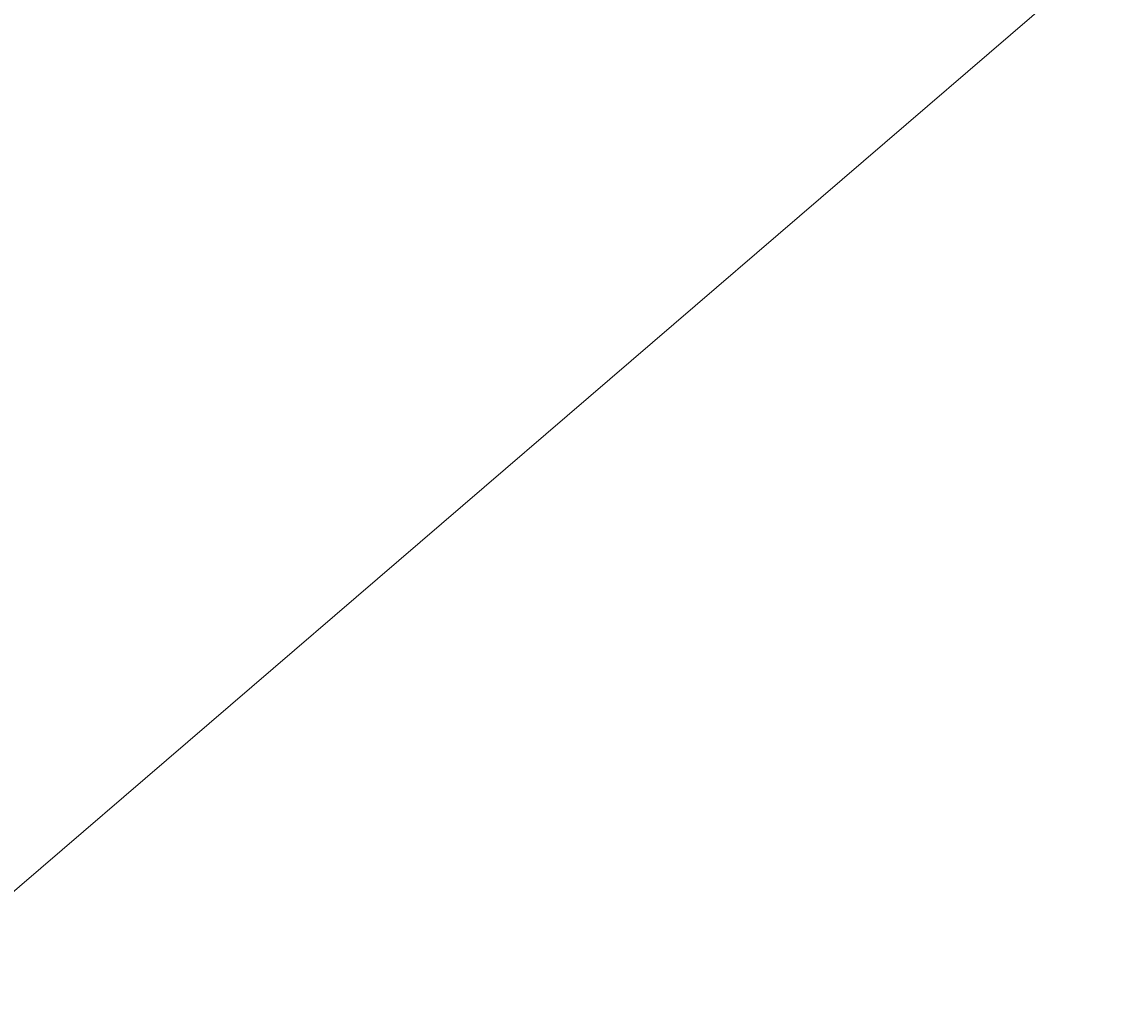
# Model space of a CAD drawing. Header units: metres. Extents: x 0 to 269924, y 0 to 933292.
# Tile 134 of 247: x 133958 to 134179, y 466701 to 466901. Entities that reach past the tile are written whole.
import ezdxf
from ezdxf import colors
from ezdxf.entities.mleader import LeaderData, LeaderLine
from ezdxf.math import Vec2, Vec3

# ---------------------------------------------------------------- set-up
doc = ezdxf.new("R2010")
doc.units = ezdxf.units.M
doc.layers.add('N-WE-VH-VERHARDING-T18', color=10, linetype='Continuous', lineweight=18)
doc.layers.add('X-XX-AL-HULPLIJN-G', color=30, linetype='Continuous', lineweight=18, plot=False)
doc.styles.add('NLCS-ISO-M200-T18', font='NLCS-ISO.ttf', dxfattribs={"height": 0.36})

msp = doc.modelspace()

# ---------------------------------------------------------------- linework, layer by layer
at = {"layer": 'X-XX-AL-HULPLIJN-G'}
msp.add_lwpolyline([(142167.677, 473782.625), (133747.672, 466545.85)], dxfattribs=at)

# ---------------------------------------------------------------- leaders
at = {"layer": 'N-WE-VH-VERHARDING-T18'}
ml = msp.add_multileader_mtext('Standard', dxfattribs=at)
ml.set_content('', color=256, style='NLCS-ISO-M200-T18')
ml.set_leader_properties(color=256, linetype='ByLayer', lineweight=-1)
ml.build(insert=Vec2(0, 0))
ml.multileader.update_dxf_attribs({"has_dogleg": 0, "text_left_attachment_type": 5, "text_right_attachment_type": 5, "dogleg_length": 0.36, "arrow_head_size": 0.36})
ctx = ml.context
ctx.base_point, ctx.char_height, ctx.arrow_head_size, ctx.landing_gap_size, ctx.plane_origin = Vec3(135697.392, 466805.766), 0.36, 0.36, 0.18, Vec3(135695.697, 466805.189)
ctx.left_attachment, ctx.right_attachment = 5, 5
notes = []
notes.append((ctx, [(0, (0, 0, 0), (0, 0), (1, 0), 1, [])]))
ctx.mtext.insert, ctx.mtext.rotation, ctx.mtext.flow_direction = Vec3(135697.572, 466806.126), -0.1475286, 5
for ctx, leaders in notes:
    for number, flags, end, landing, length, lines in leaders:
        leader = LeaderData()
        leader.index, (leader.has_last_leader_line, leader.has_dogleg_vector, leader.attachment_direction) = number, flags
        leader.last_leader_point, leader.dogleg_vector, leader.dogleg_length = Vec3(end), Vec3(landing), length
        for number, points, colour, breaks in lines:
            line = LeaderLine()
            line.index, line.vertices, line.color, line.breaks = number, Vec3.list(points), colors.encode_raw_color(colour), breaks
            leader.lines.append(line)
        ctx.leaders.append(leader)

doc.saveas('drawing.dxf')
